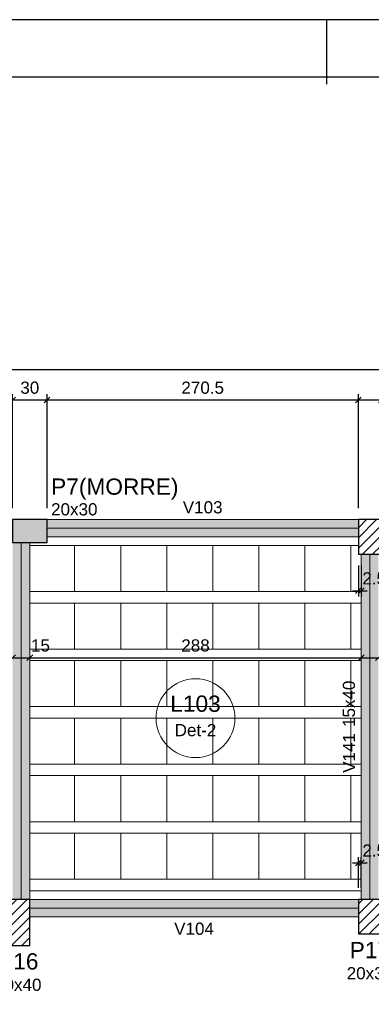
# Model space of a CAD drawing. Header units: millimetres. Extents: x 0 to 119, y 0 to 84.
# Tile 29 of 35: x 58 to 64, y 67 to 84. Entities that reach past the tile are written whole.
import ezdxf

# ---------------------------------------------------------------- set-up
doc = ezdxf.new("R2010")
doc.units = ezdxf.units.MM
doc.header["$MEASUREMENT"] = 0
doc.linetypes.add('NULL', pattern=[0])
doc.layers.get('0').update_dxf_attribs({"lineweight": 18})
for name, color, linetype, lineweight in [('FO-Cotas', 5, 'Continuous', 5), ('FO-Eixos', 5, 'Continuous', 5), ('FO-Hachura pilar que morre', 106, 'Continuous', 5), ('FO-Hachura pilar que passa', 19, 'Continuous', 5), ('FO-Hachura viga', 43, 'Continuous', 5), ('FO-Hachuras das lajes', 1, 'Continuous', 20), ('FO-Pilares', 4, 'Continuous', 30), ('FO-Textos das lajes', 3, 'Continuous', 20), ('FO-Textos das vigas', 7, 'Continuous', 5), ('FO-Textos dos pilares', 7, 'Continuous', 5), ('FO-Vigas', 1, 'Continuous', 20)]:
    doc.layers.add(name, color=color, linetype=linetype, lineweight=lineweight)
doc.layers.add('SEDUC_MARF', color=1, linetype='Continuous')
doc.layers.add('SEDUC_MARGG', color=7, linetype='Continuous')
doc.styles.add('Arial', font='txt')
doc.dimstyles.new('UM_50.000000', dxfattribs={"dimtxt": 0.18, "dimasz": 0.1, "dimexe": 0.1, "dimexo": 0.2, "dimgap": 0, "dimtad": 1, "dimtih": 1, "dimtoh": 1, "dimdec": 1, "dimlfac": 50, "dimzin": 0, "dimdsep": 46, "dimtxsty": 'Standard', "dimcen": 0.09, "dimdle": 0.1, "dimadec": 1, "dimazin": 2, "dimtfac": 1, "dimtdec": 4, "dimtofl": 0, "dimtmove": 0, "dimatfit": 3, "dimfxl": 1, "dimtolj": 1, "dimarcsym": 0})

# ---------------------------------------------------------------- blocks, each defined once
blk = doc.blocks.new('_Oblique')
at = {"color": 0, "linetype": 'ByBlock', "lineweight": -2}
blk.add_line((-0.5, -0.5), (0.5, 0.5), dxfattribs=at)
blk = doc.blocks.new('*D18')
at = {"layer": 'Defpoints', "color": 0}
for p in [(58.546, 77.489), (57.946, 75.408), (58.546, 75.408)]:
    blk.add_point(p, dxfattribs=at)
at = {"layer": 'FO-Cotas', "color": 0, "lineweight": -2}
for p, q in [((57.946, 75.608), (57.946, 77.589)), ((58.546, 75.608), (58.546, 77.589)), ((57.846, 77.489), (58.646, 77.489))]:
    blk.add_line(p, q, dxfattribs=at)
at = {"layer": 'FO-Cotas', "color": 0, "lineweight": -2, "xscale": 0.1, "yscale": 0.1, "zscale": 0.1, "rotation": 180}
blk.add_blockref('_Oblique', (57.946, 77.489), dxfattribs=at)
at = {"layer": 'FO-Cotas', "color": 0, "lineweight": -2, "xscale": 0.1, "yscale": 0.1, "zscale": 0.1}
blk.add_blockref('_Oblique', (58.546, 77.489), dxfattribs=at)
at = {"layer": 'FO-Cotas', "color": 7, "insert": (58.246, 77.701), "char_height": 0.2118, "attachment_point": 5, "rotation": 0.0057, "style": 'Arial'}
blk.add_mtext('\\A1;30', dxfattribs=at)
blk = doc.blocks.new('*D19')
at = {"layer": 'Defpoints', "color": 0}
for p in [(63.955, 77.489), (58.546, 75.408), (63.955, 75.408)]:
    blk.add_point(p, dxfattribs=at)
at = {"layer": 'FO-Cotas', "color": 0, "lineweight": -2}
for p, q in [((58.546, 75.608), (58.546, 77.589)), ((63.955, 75.608), (63.955, 77.589)), ((58.446, 77.489), (64.055, 77.489))]:
    blk.add_line(p, q, dxfattribs=at)
at = {"layer": 'FO-Cotas', "color": 0, "lineweight": -2, "xscale": 0.1, "yscale": 0.1, "zscale": 0.1, "rotation": 180}
blk.add_blockref('_Oblique', (58.546, 77.489), dxfattribs=at)
at = {"layer": 'FO-Cotas', "color": 0, "lineweight": -2, "xscale": 0.1, "yscale": 0.1, "zscale": 0.1}
blk.add_blockref('_Oblique', (63.955, 77.489), dxfattribs=at)
at = {"layer": 'FO-Cotas', "color": 7, "insert": (61.25, 77.701), "char_height": 0.2118, "attachment_point": 5, "rotation": 0.0057, "style": 'Arial'}
blk.add_mtext('\\A1;270.5', dxfattribs=at)
blk = doc.blocks.new('*D20')
at = {"layer": 'Defpoints', "color": 0}
for p in [(64.355, 77.489), (63.955, 75.408), (64.355, 75.408)]:
    blk.add_point(p, dxfattribs=at)
at = {"layer": 'FO-Cotas', "color": 0, "lineweight": -2}
for p, q in [((63.955, 75.608), (63.955, 77.589)), ((64.355, 75.608), (64.355, 77.589)), ((63.855, 77.489), (64.455, 77.489))]:
    blk.add_line(p, q, dxfattribs=at)
at = {"layer": 'FO-Cotas', "color": 0, "lineweight": -2, "xscale": 0.1, "yscale": 0.1, "zscale": 0.1, "rotation": 180}
blk.add_blockref('_Oblique', (63.955, 77.489), dxfattribs=at)
at = {"layer": 'FO-Cotas', "color": 0, "lineweight": -2, "xscale": 0.1, "yscale": 0.1, "zscale": 0.1}
blk.add_blockref('_Oblique', (64.355, 77.489), dxfattribs=at)
at = {"layer": 'FO-Cotas', "color": 7, "insert": (64.54, 77.701), "char_height": 0.2118, "attachment_point": 5, "rotation": 0.0057, "style": 'Arial'}
blk.add_mtext('\\A1;20', dxfattribs=at)
blk = doc.blocks.new('*D25')
at = {"layer": 'Defpoints', "color": 0}
for p in [(79.615, 78.018), (10.315, 75.408), (79.615, 75.408)]:
    blk.add_point(p, dxfattribs=at)
at = {"layer": 'FO-Cotas', "color": 0, "lineweight": -2}
for p, q in [((10.315, 75.608), (10.315, 78.118)), ((79.615, 75.608), (79.615, 78.118)), ((10.215, 78.018), (79.715, 78.018))]:
    blk.add_line(p, q, dxfattribs=at)
at = {"layer": 'FO-Cotas', "color": 0, "lineweight": -2, "xscale": 0.1, "yscale": 0.1, "zscale": 0.1, "rotation": 180}
blk.add_blockref('_Oblique', (10.315, 78.018), dxfattribs=at)
at = {"layer": 'FO-Cotas', "color": 0, "lineweight": -2, "xscale": 0.1, "yscale": 0.1, "zscale": 0.1}
blk.add_blockref('_Oblique', (79.615, 78.018), dxfattribs=at)
at = {"layer": 'FO-Cotas', "color": 7, "insert": (44.965, 78.23), "char_height": 0.2118, "attachment_point": 5, "rotation": 0.0057, "style": 'Arial'}
blk.add_mtext('\\A1;3465', dxfattribs=at)
blk = doc.blocks.new('*D134')
at = {"layer": 'Defpoints', "color": 0}
for p in [(57.946, 73.008), (58.246, 73.008), (58.246, 73.008)]:
    blk.add_point(p, dxfattribs=at)
at = {"layer": 'FO-Cotas', "color": 0, "lineweight": -2}
blk.add_line((57.846, 73.008), (58.346, 73.008), dxfattribs=at)
at = {"layer": 'FO-Cotas', "color": 0, "lineweight": -2, "xscale": 0.1, "yscale": 0.1, "zscale": 0.1, "rotation": 180}
blk.add_blockref('_Oblique', (57.946, 73.008), dxfattribs=at)
at = {"layer": 'FO-Cotas', "color": 0, "lineweight": -2, "xscale": 0.1, "yscale": 0.1, "zscale": 0.1}
blk.add_blockref('_Oblique', (58.246, 73.008), dxfattribs=at)
at = {"layer": 'FO-Cotas', "color": 7, "insert": (58.431, 73.22), "char_height": 0.2118, "attachment_point": 5, "rotation": 0.0057, "style": 'Arial'}
blk.add_mtext('\\A1;15', dxfattribs=at)
blk = doc.blocks.new('*D135')
at = {"layer": 'Defpoints', "color": 0}
for p in [(58.246, 73.008), (64.005, 73.008), (64.005, 73.008)]:
    blk.add_point(p, dxfattribs=at)
at = {"layer": 'FO-Cotas', "color": 0, "lineweight": -2}
blk.add_line((58.146, 73.008), (64.105, 73.008), dxfattribs=at)
at = {"layer": 'FO-Cotas', "color": 0, "lineweight": -2, "xscale": 0.1, "yscale": 0.1, "zscale": 0.1, "rotation": 180}
blk.add_blockref('_Oblique', (58.246, 73.008), dxfattribs=at)
at = {"layer": 'FO-Cotas', "color": 0, "lineweight": -2, "xscale": 0.1, "yscale": 0.1, "zscale": 0.1}
blk.add_blockref('_Oblique', (64.005, 73.008), dxfattribs=at)
at = {"layer": 'FO-Cotas', "color": 7, "insert": (61.125, 73.22), "char_height": 0.2118, "attachment_point": 5, "rotation": 0.0057, "style": 'Arial'}
blk.add_mtext('\\A1;288', dxfattribs=at)
blk = doc.blocks.new('*D136')
at = {"layer": 'Defpoints', "color": 0}
for p in [(64.005, 73.008), (64.305, 73.008), (64.305, 73.008)]:
    blk.add_point(p, dxfattribs=at)
at = {"layer": 'FO-Cotas', "color": 0, "lineweight": -2}
blk.add_line((63.905, 73.008), (64.405, 73.008), dxfattribs=at)
at = {"layer": 'FO-Cotas', "color": 0, "lineweight": -2, "xscale": 0.1, "yscale": 0.1, "zscale": 0.1, "rotation": 180}
blk.add_blockref('_Oblique', (64.005, 73.008), dxfattribs=at)
at = {"layer": 'FO-Cotas', "color": 0, "lineweight": -2, "xscale": 0.1, "yscale": 0.1, "zscale": 0.1}
blk.add_blockref('_Oblique', (64.305, 73.008), dxfattribs=at)
at = {"layer": 'FO-Cotas', "color": 7, "insert": (64.49, 73.22), "char_height": 0.2118, "attachment_point": 5, "rotation": 0.0057, "style": 'Arial'}
blk.add_mtext('\\A1;15', dxfattribs=at)
blk = doc.blocks.new('*D206')
at = {"layer": 'Defpoints', "color": 0}
for p in [(64.005, 69.442), (63.955, 68.807), (64.005, 68.807)]:
    blk.add_point(p, dxfattribs=at)
at = {"layer": 'FO-Cotas', "color": 0, "lineweight": -2}
for p, q in [((63.955, 69.007), (63.955, 69.542)), ((64.005, 69.007), (64.005, 69.542)), ((63.855, 69.442), (64.105, 69.442))]:
    blk.add_line(p, q, dxfattribs=at)
at = {"layer": 'FO-Cotas', "color": 0, "lineweight": -2, "xscale": 0.1, "yscale": 0.1, "zscale": 0.1, "rotation": 180}
blk.add_blockref('_Oblique', (63.955, 69.442), dxfattribs=at)
at = {"layer": 'FO-Cotas', "color": 0, "lineweight": -2, "xscale": 0.1, "yscale": 0.1, "zscale": 0.1}
blk.add_blockref('_Oblique', (64.005, 69.442), dxfattribs=at)
at = {"layer": 'FO-Cotas', "color": 7, "insert": (64.23, 69.654), "char_height": 0.2118, "attachment_point": 5, "rotation": 0.0057, "style": 'Arial'}
blk.add_mtext('\\A1;2.5', dxfattribs=at)
blk = doc.blocks.new('*D217')
at = {"layer": 'Defpoints', "color": 0}
for p in [(63.955, 74.808), (64.005, 74.808), (64.005, 74.173)]:
    blk.add_point(p, dxfattribs=at)
at = {"layer": 'FO-Cotas', "color": 0, "lineweight": -2}
for p, q in [((63.955, 74.608), (63.955, 74.073)), ((64.005, 74.608), (64.005, 74.073)), ((63.855, 74.173), (64.105, 74.173))]:
    blk.add_line(p, q, dxfattribs=at)
at = {"layer": 'FO-Cotas', "color": 0, "lineweight": -2, "xscale": 0.1, "yscale": 0.1, "zscale": 0.1, "rotation": 180}
blk.add_blockref('_Oblique', (63.955, 74.173), dxfattribs=at)
at = {"layer": 'FO-Cotas', "color": 0, "lineweight": -2, "xscale": 0.1, "yscale": 0.1, "zscale": 0.1}
blk.add_blockref('_Oblique', (64.005, 74.173), dxfattribs=at)
at = {"layer": 'FO-Cotas', "color": 7, "insert": (64.23, 74.385), "char_height": 0.2118, "attachment_point": 5, "rotation": 0.0057, "style": 'Arial'}
blk.add_mtext('\\A1;2.5', dxfattribs=at)

msp = doc.modelspace()

# ---------------------------------------------------------------- hatches: boundary and pattern name
at = {"layer": 'FO-Hachura pilar que morre', "linetype": 'Continuous'}
msp.add_hatch(color=106, dxfattribs=at).paths.add_polyline_path([(58.5456, 75.0082), (58.5456, 75.2082), (58.5456, 75.4082), (58.2456, 75.4082), (57.9456, 75.4082), (57.9456, 75.2082), (57.9456, 75.0082), (58.2456, 75.0082)])
at = {"layer": 'FO-Hachura pilar que passa', "linetype": 'Continuous'}
h = msp.add_hatch(dxfattribs=at)
h.set_pattern_fill('ANSI31', color=19, style=0)
h.paths.add_polyline_path([(63.9546, 74.8082), (64.1546, 74.8082), (64.3546, 74.8082), (64.3546, 75.1082), (64.3546, 75.4082), (64.1546, 75.4082), (63.9546, 75.4082), (63.9546, 75.1082)])
h = msp.add_hatch(dxfattribs=at)
h.set_pattern_fill('ANSI31', color=19, style=0)
h.paths.add_polyline_path([(57.8456, 68.0068), (58.0456, 68.0068), (58.2456, 68.0068), (58.2456, 68.4068), (58.2456, 68.8068), (58.0456, 68.8068), (57.8456, 68.8068), (57.8456, 68.4068)])
h = msp.add_hatch(dxfattribs=at)
h.set_pattern_fill('ANSI31', color=19, style=0)
h.paths.add_polyline_path([(63.9546, 68.2068), (64.1546, 68.2068), (64.3546, 68.2068), (64.3546, 68.5068), (64.3546, 68.8068), (64.1546, 68.8068), (63.9546, 68.8068), (63.9546, 68.5068)])
at = {"layer": 'FO-Hachura viga', "linetype": 'Continuous'}
for points in [[(63.9546, 75.408), (63.9546, 75.408), (58.5456, 75.408), (58.5456, 75.108), (63.9546, 75.108), (63.9546, 75.408)], [(58.2456, 75.008), (58.2456, 75.008), (57.9456, 75.008), (57.9456, 68.8068), (58.2456, 68.8068), (58.2456, 75.008)], [(64.3046, 74.808), (64.3046, 74.808), (64.0046, 74.808), (64.0046, 68.8068), (64.3046, 68.8068), (64.3046, 74.808)], [(63.9546, 68.8054), (63.9546, 68.8054), (58.2456, 68.8054), (58.2456, 68.5054), (63.9546, 68.5054), (63.9546, 68.8054)]]:
    msp.add_hatch(color=43, dxfattribs=at).paths.add_polyline_path(points)

# ---------------------------------------------------------------- linework, layer by layer
at = {"layer": 'FO-Eixos'}
for p, q in [((58.5456, 75.2582), (63.9546, 75.2582)), ((58.0956, 68.8068), (58.0956, 75.0082)), ((64.1546, 68.8068), (64.1546, 74.8082)), ((58.2456, 68.6554), (63.9546, 68.6554))]:
    msp.add_line(p, q, dxfattribs=at)
for points in [[(58.246, 74.1572), (59.025, 74.1572), (59.025, 74.9572), (58.246, 74.9572)], [(58.246, 73.1572), (59.025, 73.1572), (59.025, 73.9572), (58.246, 73.9572)], [(58.246, 72.1572), (59.025, 72.1572), (59.025, 72.9572), (58.246, 72.9572)], [(58.246, 71.1572), (59.025, 71.1572), (59.025, 71.9572), (58.246, 71.9572)], [(58.246, 70.1572), (59.025, 70.1572), (59.025, 70.9572), (58.246, 70.9572)], [(58.246, 69.1572), (59.025, 69.1572), (59.025, 69.9572), (58.246, 69.9572)]]:
    msp.add_lwpolyline(points, dxfattribs=at)
for points in [[(59.025, 74.1572), (59.825, 74.1572), (59.825, 74.9572), (59.025, 74.9572), (59.025, 74.1572)], [(59.825, 74.1572), (60.625, 74.1572), (60.625, 74.9572), (59.825, 74.9572), (59.825, 74.1572)], [(60.625, 74.1572), (61.425, 74.1572), (61.425, 74.9572), (60.625, 74.9572), (60.625, 74.1572)], [(61.425, 74.1572), (62.225, 74.1572), (62.225, 74.9572), (61.425, 74.9572), (61.425, 74.1572)], [(62.225, 74.1572), (63.025, 74.1572), (63.025, 74.9572), (62.225, 74.9572), (62.225, 74.1572)], [(63.025, 74.1572), (63.825, 74.1572), (63.825, 74.9572), (63.025, 74.9572), (63.025, 74.1572)], [(59.025, 73.1572), (59.825, 73.1572), (59.825, 73.9572), (59.025, 73.9572), (59.025, 73.1572)], [(59.825, 73.1572), (60.625, 73.1572), (60.625, 73.9572), (59.825, 73.9572), (59.825, 73.1572)], [(60.625, 73.1572), (61.425, 73.1572), (61.425, 73.9572), (60.625, 73.9572), (60.625, 73.1572)], [(61.425, 73.1572), (62.225, 73.1572), (62.225, 73.9572), (61.425, 73.9572), (61.425, 73.1572)], [(62.225, 73.1572), (63.025, 73.1572), (63.025, 73.9572), (62.225, 73.9572), (62.225, 73.1572)], [(63.025, 73.1572), (63.825, 73.1572), (63.825, 73.9572), (63.025, 73.9572), (63.025, 73.1572)], [(59.025, 72.1572), (59.825, 72.1572), (59.825, 72.9572), (59.025, 72.9572), (59.025, 72.1572)], [(59.825, 72.1572), (60.625, 72.1572), (60.625, 72.9572), (59.825, 72.9572), (59.825, 72.1572)], [(60.625, 72.1572), (61.425, 72.1572), (61.425, 72.9572), (60.625, 72.9572), (60.625, 72.1572)], [(61.425, 72.1572), (62.225, 72.1572), (62.225, 72.9572), (61.425, 72.9572), (61.425, 72.1572)], [(62.225, 72.1572), (63.025, 72.1572), (63.025, 72.9572), (62.225, 72.9572), (62.225, 72.1572)], [(63.025, 72.1572), (63.825, 72.1572), (63.825, 72.9572), (63.025, 72.9572), (63.025, 72.1572)], [(59.025, 71.1572), (59.825, 71.1572), (59.825, 71.9572), (59.025, 71.9572), (59.025, 71.1572)], [(59.825, 71.1572), (60.625, 71.1572), (60.625, 71.9572), (59.825, 71.9572), (59.825, 71.1572)], [(60.625, 71.1572), (61.425, 71.1572), (61.425, 71.9572), (60.625, 71.9572), (60.625, 71.1572)], [(61.425, 71.1572), (62.225, 71.1572), (62.225, 71.9572), (61.425, 71.9572), (61.425, 71.1572)], [(62.225, 71.1572), (63.025, 71.1572), (63.025, 71.9572), (62.225, 71.9572), (62.225, 71.1572)], [(63.025, 71.1572), (63.825, 71.1572), (63.825, 71.9572), (63.025, 71.9572), (63.025, 71.1572)], [(59.025, 70.1572), (59.825, 70.1572), (59.825, 70.9572), (59.025, 70.9572), (59.025, 70.1572)], [(59.825, 70.1572), (60.625, 70.1572), (60.625, 70.9572), (59.825, 70.9572), (59.825, 70.1572)], [(60.625, 70.1572), (61.425, 70.1572), (61.425, 70.9572), (60.625, 70.9572), (60.625, 70.1572)], [(61.425, 70.1572), (62.225, 70.1572), (62.225, 70.9572), (61.425, 70.9572), (61.425, 70.1572)], [(62.225, 70.1572), (63.025, 70.1572), (63.025, 70.9572), (62.225, 70.9572), (62.225, 70.1572)], [(63.025, 70.1572), (63.825, 70.1572), (63.825, 70.9572), (63.025, 70.9572), (63.025, 70.1572)], [(59.025, 69.1572), (59.825, 69.1572), (59.825, 69.9572), (59.025, 69.9572), (59.025, 69.1572)], [(59.825, 69.1572), (60.625, 69.1572), (60.625, 69.9572), (59.825, 69.9572), (59.825, 69.1572)], [(60.625, 69.1572), (61.425, 69.1572), (61.425, 69.9572), (60.625, 69.9572), (60.625, 69.1572)], [(61.425, 69.1572), (62.225, 69.1572), (62.225, 69.9572), (61.425, 69.9572), (61.425, 69.1572)], [(62.225, 69.1572), (63.025, 69.1572), (63.025, 69.9572), (62.225, 69.9572), (62.225, 69.1572)], [(63.025, 69.1572), (63.825, 69.1572), (63.825, 69.9572), (63.025, 69.9572), (63.025, 69.1572)]]:
    msp.add_lwpolyline(points, close=True, dxfattribs=at)
at = {"layer": 'FO-Hachuras das lajes'}
for p, q in [((58.246, 74.9572), (58.546, 74.9572)), ((58.546, 74.9572), (63.955, 74.9572)), ((58.246, 74.1572), (58.546, 74.1572)), ((58.546, 74.1572), (63.955, 74.1572)), ((63.955, 74.1572), (64.005, 74.1572)), ((58.246, 73.9572), (58.546, 73.9572)), ((58.546, 73.9572), (63.955, 73.9572)), ((63.955, 73.9572), (64.005, 73.9572)), ((58.246, 73.1572), (58.546, 73.1572)), ((58.546, 73.1572), (63.955, 73.1572)), ((63.955, 73.1572), (64.005, 73.1572)), ((58.246, 72.9572), (58.546, 72.9572)), ((58.546, 72.9572), (63.955, 72.9572)), ((63.955, 72.9572), (64.005, 72.9572)), ((58.246, 72.1572), (58.546, 72.1572)), ((58.546, 72.1572), (63.955, 72.1572)), ((63.955, 72.1572), (64.005, 72.1572)), ((58.246, 71.9572), (58.546, 71.9572)), ((58.546, 71.9572), (63.955, 71.9572)), ((63.955, 71.9572), (64.005, 71.9572)), ((58.246, 71.1572), (58.546, 71.1572)), ((58.546, 71.1572), (63.955, 71.1572)), ((63.955, 71.1572), (64.005, 71.1572)), ((58.246, 70.9572), (58.546, 70.9572)), ((58.546, 70.9572), (63.955, 70.9572)), ((63.955, 70.9572), (64.005, 70.9572)), ((58.246, 70.1572), (58.546, 70.1572)), ((58.546, 70.1572), (63.955, 70.1572)), ((63.955, 70.1572), (64.005, 70.1572)), ((58.246, 69.9572), (58.546, 69.9572)), ((58.546, 69.9572), (63.955, 69.9572)), ((63.955, 69.9572), (64.005, 69.9572)), ((58.246, 69.1572), (58.546, 69.1572)), ((58.546, 69.1572), (63.955, 69.1572)), ((63.955, 69.1572), (64.005, 69.1572)), ((58.246, 68.9572), (58.546, 68.9572)), ((58.546, 68.9572), (63.955, 68.9572)), ((63.955, 68.9572), (64.005, 68.9572))]:
    msp.add_line(p, q, dxfattribs=at)
at = {"layer": 'FO-Pilares'}
for points in [[(58.5456, 75.0082), (58.5456, 75.2082), (58.5456, 75.4082), (58.2456, 75.4082), (57.9456, 75.4082), (57.9456, 75.2082), (57.9456, 75.0082), (58.2456, 75.0082), (58.5456, 75.0082)], [(63.9546, 74.8082), (64.1546, 74.8082), (64.3546, 74.8082), (64.3546, 75.1082), (64.3546, 75.4082), (64.1546, 75.4082), (63.9546, 75.4082), (63.9546, 75.1082), (63.9546, 74.8082)], [(57.8456, 68.0068), (58.0456, 68.0068), (58.2456, 68.0068), (58.2456, 68.4068), (58.2456, 68.8068), (58.0456, 68.8068), (57.8456, 68.8068), (57.8456, 68.4068), (57.8456, 68.0068)], [(63.9546, 68.2068), (64.1546, 68.2068), (64.3546, 68.2068), (64.3546, 68.5068), (64.3546, 68.8068), (64.1546, 68.8068), (63.9546, 68.8068), (63.9546, 68.5068), (63.9546, 68.2068)]]:
    msp.add_lwpolyline(points, close=True, dxfattribs=at)
at = {"layer": 'FO-Textos das lajes'}
msp.add_line((60.4397, 71.9575), (61.8105, 71.9575), dxfattribs=at)
msp.add_circle((61.1251, 71.9575), 0.6854, dxfattribs=at)
at = {"layer": 'FO-Vigas'}
for p, q in [((58.5456, 75.4082), (63.9546, 75.4082)), ((58.2456, 68.8068), (58.2456, 75.0082)), ((58.5456, 75.1082), (63.9546, 75.1082)), ((64.0046, 68.8068), (64.0046, 74.8082)), ((58.2456, 68.8054), (63.9546, 68.8054)), ((58.2456, 68.5054), (63.9546, 68.5054))]:
    msp.add_line(p, q, dxfattribs=at)
at = {"layer": 'SEDUC_MARF'}
msp.add_line((63.4015, 84.1), (63.4015, 82.9804), dxfattribs=at)
msp.add_lwpolyline([(118.9, 84.1), (0, 84.1), (0, 0), (118.9, 0)], close=True, dxfattribs=at)
at = {"layer": 'SEDUC_MARGG'}
msp.add_lwpolyline([(2.5, 1), (117.9, 1), (117.9, 83.1), (2.5, 83.1), (2.5, 1)], dxfattribs=at)

# ---------------------------------------------------------------- texts
at = {"layer": 'FO-Textos das lajes', "linetype": 'NULL', "attachment_point": 8, "line_spacing_factor": 0.798, "style": 'Arial'}
for s, insert, char_height, width in [('L103', (61.125, 72.0634), 0.2824, 1.735195), ('Det-2', (61.125, 71.6401), 0.2118, 1.418281)]:
    msp.add_mtext(s, dxfattribs=dict(at, insert=insert, char_height=char_height, width=width))
at = {"layer": 'FO-Textos das vigas', "linetype": 'NULL', "char_height": 0.2118, "width": 1.354561, "attachment_point": 8, "line_spacing_factor": 0.798, "style": 'Arial'}
for s, insert in [('V103', (61.25, 75.5141)), ('V104', (61.1, 68.1881))]:
    msp.add_mtext(s, dxfattribs=dict(at, insert=insert))
at = {"layer": 'FO-Textos das vigas', "linetype": 'NULL', "char_height": 0.2118, "rotation": 90.00021, "line_spacing_factor": 0.798, "style": 'Arial'}
for s, insert, width, attachment_point in [('15x40', (63.8991, 71.8032), 1.580273, 7), ('V141', (63.8991, 71.6972), 1.354561, 9)]:
    msp.add_mtext(s, dxfattribs=dict(at, insert=insert, width=width, attachment_point=attachment_point))
at = {"layer": 'FO-Textos dos pilares', "linetype": 'NULL', "line_spacing_factor": 0.798, "style": 'Arial'}
for s, insert, char_height, width, attachment_point in [('P7(MORRE)', (58.616, 75.7562), 0.2824, 4.376836, 7), ('20x30', (58.616, 75.4791), 0.2118, 1.580273, 7), ('P17', (64.155, 67.7834), 0.2824, 1.387852, 8), ('P16', (58.046, 67.5834), 0.2824, 1.387852, 8), ('20x30', (64.155, 67.4131), 0.2118, 1.580273, 8), ('20x40', (58.046, 67.2131), 0.2118, 1.580273, 8)]:
    msp.add_mtext(s, dxfattribs=dict(at, insert=insert, char_height=char_height, width=width, attachment_point=attachment_point))

# ---------------------------------------------------------------- dimensions: what is measured, and where the dimension line sits
at = {"layer": 'FO-Cotas'}
for base, p1, p2, override, picture, middle, turn in [((79.6152, 78.0185), (10.3146, 75.4082), (79.6152, 75.4082), {"dimtxt": 0.2118, "dimasz": 0.1, "dimexe": 0.1, "dimexo": 0.2, "dimtad": 1, "dimtih": 0, "dimtoh": 0, "dimdec": 1, "dimlfac": 50, "dimzin": 8, "dimtxsty": 'Arial', "dimblk": 'Oblique', "dimblk1": 'Oblique', "dimblk2": 'Oblique', "dimsah": 1, "dimdle": 0.1, "dimse1": 0, "dimse2": 0, "dimclrt": 7, "dimadec": 1, "dimazin": 3, "dimtmove": 2, "dimldrblk": 'Oblique'}, '*D25', (44.9649, 78.2303), 0.00573), ((58.5456, 77.489), (57.9456, 75.4082), (58.5456, 75.4082), {"dimtxt": 0.2118, "dimasz": 0.1, "dimexe": 0.1, "dimexo": 0.2, "dimtad": 1, "dimtih": 0, "dimtoh": 0, "dimdec": 1, "dimlfac": 50, "dimzin": 8, "dimtxsty": 'Arial', "dimblk": 'Oblique', "dimblk1": 'Oblique', "dimblk2": 'Oblique', "dimsah": 1, "dimdle": 0.1, "dimse1": 0, "dimse2": 0, "dimclrt": 7, "dimadec": 1, "dimazin": 3, "dimtmove": 2, "dimldrblk": 'Oblique'}, '*D18', (58.2456, 77.7008), 0.00573), ((63.954593, 77.4889765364), (58.545593, 75.4081765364), (63.954593, 75.4081765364), {"dimtxt": 0.2118, "dimasz": 0.1, "dimexe": 0.1, "dimexo": 0.2, "dimtad": 1, "dimtih": 0, "dimtoh": 0, "dimdec": 1, "dimlfac": 50, "dimzin": 8, "dimtxsty": 'Arial', "dimblk": 'Oblique', "dimblk1": 'Oblique', "dimblk2": 'Oblique', "dimsah": 1, "dimdle": 0.1, "dimse1": 0, "dimse2": 0, "dimclrt": 7, "dimadec": 1, "dimazin": 3, "dimtmove": 2, "dimldrblk": 'Oblique'}, '*D19', (61.250093, 77.7007765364), 0.005729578), ((64.3546, 77.489), (63.9546, 75.4082), (64.3546, 75.4082), {"dimtxt": 0.2118, "dimasz": 0.1, "dimexe": 0.1, "dimexo": 0.2, "dimtad": 1, "dimtih": 0, "dimtoh": 0, "dimdec": 1, "dimlfac": 50, "dimzin": 8, "dimtxsty": 'Arial', "dimblk": 'Oblique', "dimblk1": 'Oblique', "dimblk2": 'Oblique', "dimsah": 1, "dimdle": 0.1, "dimse1": 0, "dimse2": 0, "dimclrt": 7, "dimadec": 1, "dimazin": 3, "dimtmove": 2, "dimldrblk": 'Oblique'}, '*D20', (64.5399, 77.7008), 0.00573), ((64.0046, 74.1728), (63.9546, 74.8082), (64.0046, 74.8082), {"dimtxt": 0.2118, "dimasz": 0.1, "dimexe": 0.1, "dimexo": 0.2, "dimtad": 1, "dimtih": 0, "dimtoh": 0, "dimdec": 1, "dimlfac": 50, "dimzin": 8, "dimtxsty": 'Arial', "dimblk": 'Oblique', "dimblk1": 'Oblique', "dimblk2": 'Oblique', "dimsah": 1, "dimdle": 0.1, "dimse1": 0, "dimse2": 0, "dimclrt": 7, "dimadec": 1, "dimazin": 3, "dimtmove": 2, "dimldrblk": 'Oblique'}, '*D217', (64.2302, 74.3846), 0.00573), ((58.2456, 73.0082), (57.9456, 73.0082), (58.2456, 73.0082), {"dimtxt": 0.2118, "dimasz": 0.1, "dimexe": 0.1, "dimexo": 0.2, "dimtad": 1, "dimtih": 0, "dimtoh": 0, "dimdec": 1, "dimlfac": 50, "dimzin": 8, "dimtxsty": 'Arial', "dimblk": 'Oblique', "dimblk1": 'Oblique', "dimblk2": 'Oblique', "dimsah": 1, "dimdle": 0.1, "dimse1": 1, "dimse2": 1, "dimclrt": 7, "dimadec": 1, "dimazin": 3, "dimtmove": 2, "dimldrblk": 'Oblique'}, '*D134', (58.4309, 73.22), 0.00573), ((64.004593, 73.0081765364), (58.245593, 73.0081765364), (64.004593, 73.0081765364), {"dimtxt": 0.2118, "dimasz": 0.1, "dimexe": 0.1, "dimexo": 0.2, "dimtad": 1, "dimtih": 0, "dimtoh": 0, "dimdec": 1, "dimlfac": 50, "dimzin": 8, "dimtxsty": 'Arial', "dimblk": 'Oblique', "dimblk1": 'Oblique', "dimblk2": 'Oblique', "dimsah": 1, "dimdle": 0.1, "dimse1": 1, "dimse2": 1, "dimclrt": 7, "dimadec": 1, "dimazin": 3, "dimtmove": 2, "dimldrblk": 'Oblique'}, '*D135', (61.125093, 73.2199765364), 0.005729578), ((64.3046, 73.0082), (64.0046, 73.0082), (64.3046, 73.0082), {"dimtxt": 0.2118, "dimasz": 0.1, "dimexe": 0.1, "dimexo": 0.2, "dimtad": 1, "dimtih": 0, "dimtoh": 0, "dimdec": 1, "dimlfac": 50, "dimzin": 8, "dimtxsty": 'Arial', "dimblk": 'Oblique', "dimblk1": 'Oblique', "dimblk2": 'Oblique', "dimsah": 1, "dimdle": 0.1, "dimse1": 1, "dimse2": 1, "dimclrt": 7, "dimadec": 1, "dimazin": 3, "dimtmove": 2, "dimldrblk": 'Oblique'}, '*D136', (64.4899, 73.22), 0.00573), ((64.0046, 69.4422), (63.9546, 68.8068), (64.0046, 68.8068), {"dimtxt": 0.2118, "dimasz": 0.1, "dimexe": 0.1, "dimexo": 0.2, "dimtad": 1, "dimtih": 0, "dimtoh": 0, "dimdec": 1, "dimlfac": 50, "dimzin": 8, "dimtxsty": 'Arial', "dimblk": 'Oblique', "dimblk1": 'Oblique', "dimblk2": 'Oblique', "dimsah": 1, "dimdle": 0.1, "dimse1": 0, "dimse2": 0, "dimclrt": 7, "dimadec": 1, "dimazin": 3, "dimtmove": 2, "dimldrblk": 'Oblique'}, '*D206', (64.2302, 69.654), 0.00573)]:
    dim = msp.add_linear_dim(base=base, p1=p1, p2=p2, dimstyle='UM_50.000000', override=override, dxfattribs=at)
    dim.commit()
    dim.dimension.update_dxf_attribs({"geometry": picture, "text_midpoint": middle, "dimtype": 160, "text_rotation": turn})

doc.saveas('drawing.dxf')
